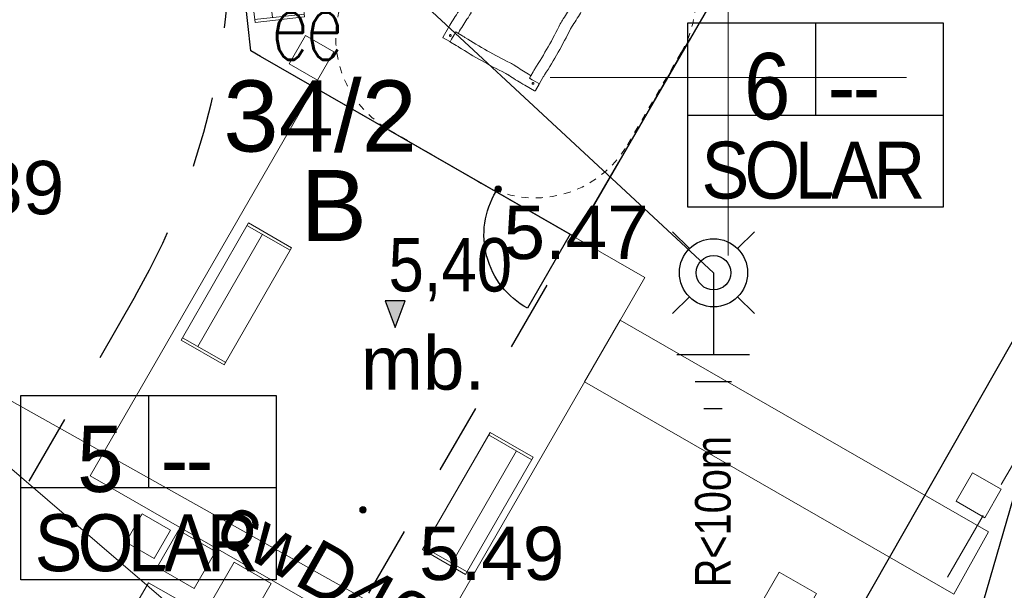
# Model space of a CAD drawing. Extents: x 5477758 to 5478338, y 5918274 to 5918502.
# Tile 61 of 121: x 5477940 to 5477954, y 5918443 to 5918451. Entities that reach past the tile are written whole.
import ezdxf
from ezdxf.enums import TextEntityAlignment as Align

# ---------------------------------------------------------------- set-up
doc = ezdxf.new("R2010")
doc.units = 0
doc.header["$PDSIZE"] = 0.75
for name, pattern in [('DASHED', [19.05, 12.7, -6.35]), ('PRZER1-1', [2, 1, -1]), ('PRZER2-1', [3, 2, -1])]:
    doc.linetypes.add(name, pattern=pattern)
doc.layers.get('0').update_dxf_attribs({"color": 8, "linetype": 'CONTINUOUS', "lineweight": 13})
doc.layers.add('!D_rzędne', color=8, linetype='CONTINUOUS')
for name, color, linetype, lineweight in [('0_granica 10m od okien', 8, 'CONTINUOUS', 0), ('0_GRANICE NAWIERZCHNI', 8, 'CONTINUOUS', 0), ('0_podziały zieleni średniowysokiej i nasadzeń niskich', 8, 'CONTINUOUS', 0), ('0_PROJEKTOWANE OGRODZENIE', 8, 'CONTINUOUS', 0), ('0_PROJEKTOWANE ZABAWKI', 8, 'CONTINUOUS', 0), ('0_PŁYTA CHODNIKOWA_BETONOWA', 8, 'CONTINUOUS', 0), ('E_linie_kablowe_0.4kV', 1, 'CONTINUOUS', 30), ('E_opis', 5, 'CONTINUOUS', 25), ('E_osw', 8, 'CONTINUOUS', 30), ('FrameItemsLayer$', 8, 'CONTINUOUS', 0), ('GESDZI_O', 8, 'CONTINUOUS', 18), ('GESUZY_O', 8, 'PRZER1-1', 18), ('GSSKOD', 8, 'PRZER2-1', 18), ('GSSKOD_O', 8, 'PRZER2-1', 18), ('GULCPR', 8, 'CONTINUOUS', 18), ('GULCPR_O', 8, 'CONTINUOUS', 18), ('GULKPR', 8, 'CONTINUOUS', 18), ('OT_Rzedna', 8, 'CONTINUOUS', 18), ('wysokosci', 8, 'CONTINUOUS', 18)]:
    doc.layers.add(name, color=color, linetype=linetype, lineweight=lineweight)
doc.styles.add('CP_TXTCON', font='ARIAL.TTF', dxfattribs={"width": 0.8})
doc.styles.add('GEO-INFO', font='arial.ttf')
doc.styles.get("Standard").update_dxf_attribs({"font": 'TXT.SHX'})
doc.styles.add('STYL_AUTOMATYCZNY_1', font='micross.ttf')

# ---------------------------------------------------------------- blocks, each defined once
blk = doc.blocks.new('zw$6B5E')
at = {"layer": 'E_osw', "color": 5}
for p, q in [((0.363, 0.041), (0.128, 0.275)), ((1.04, 0.041), (1.275, 0.275)), ((0.363, -0.637), (0.128, -0.871)), ((1.04, -0.637), (1.275, -0.871))]:
    blk.add_line(p, q, dxfattribs=at)
for radius in [0.479, 0.242]:
    blk.add_circle((0.702, -0.298), radius, dxfattribs=at)
blk = doc.blocks.new('OTRN')
at = {"linetype": 'Continuous', "lineweight": 13}
blk.add_hatch(color=0, dxfattribs=at).paths.add_polyline_path([(0, -0.091, 1), (0, 0.091, 1)])
at = {"color": 0, "linetype": 'Continuous', "lineweight": 13}
blk.add_circle((0, 0), 0.0906, dxfattribs=at)
blk = doc.blocks.new('G$C78CF4A41')
at = {"layer": '!D_rzędne', "linetype": 'Continuous', "lineweight": 13}
for points in [[(0, 0), (-0.253, 0.31), (-0.324, 0.189)], [(0, 0), (-0.324, 0.189), (-0.394, 0.069)]]:
    blk.add_hatch(color=256, dxfattribs=at).paths.add_polyline_path(points)
blk.add_lwpolyline([(0, 0), (-0.253, 0.31), (-0.394, 0.069), (0, 0)])
blk = doc.blocks.new('Płytka betonowa')
for points in [[(5469701.546, 5921608.104), (5469702.146, 5921608.104), (5469702.146, 5921607.504), (5469701.546, 5921607.504), (5469701.546, 5921608.104)], [(5469702.446, 5921608.104), (5469703.046, 5921608.104), (5469703.046, 5921607.504), (5469702.446, 5921607.504), (5469702.446, 5921608.104)]]:
    blk.add_lwpolyline(points)
blk = doc.blocks.new('stara ławka w nowym miejscu')
at = {"color": 0}
for p, q in [((5470779.101, 5934415.094), (5470779.772, 5934415.292)), ((5470779.772, 5934415.292), (5470780.31, 5934413.47)), ((5470779.112, 5934415.056), (5470779.784, 5934415.254)), ((5470780.059, 5934413.438), (5470779.544, 5934415.183)), ((5470779.639, 5934413.272), (5470779.101, 5934415.094)), ((5470780.299, 5934413.508), (5470779.627, 5934413.31)), ((5470780.31, 5934413.47), (5470779.639, 5934413.272))]:
    blk.add_line(p, q, dxfattribs=at)
blk = doc.blocks.new('zw$B4AF')
for p, q in [((384.6, -197.2), (384.6, -186.7)), ((385.6, -185.7), (401.1, -185.7)), ((385.6, -185.7), (399.6, -185.7)), ((404.6, -185.7), (401.1, -185.7)), ((522.1, -185.7), (512.6, -185.7)), ((523.1, -185.7), (522.1, -185.7)), ((522.6, -186.7), (522.6, -190.2)), ((522.6, -190.2), (522.6, -197.2)), ((523.1, -185.7), (533.6, -185.7)), ((534.6, -186.7), (534.6, -202.2)), ((534.6, -186.7), (534.6, -200.7)), ((384.6, -197.2), (384.6, -198.2)), ((384.6, -198.2), (384.6, -207.7)), ((385.6, -197.7), (389.1, -197.7)), ((389.1, -197.7), (396.1, -197.7)), ((396.1, -197.7), (400.6, -197.7)), ((400.6, -201.2), (400.6, -197.7)), ((400.6, -201.2), (400.6, -207.7)), ((404.6, -201.7), (401.1, -201.7)), ((519.1, -201.7), (512.6, -201.7)), ((518.6, -205.7), (518.6, -202.2)), ((519.1, -201.7), (522.6, -201.7)), ((522.6, -197.2), (522.6, -201.8)), ((534.6, -205.7), (534.6, -202.2)), ((384.6, -315.7), (384.6, -319.2)), ((400.6, -315.7), (400.6, -319.2)), ((518.6, -320.2), (518.6, -313.7)), ((534.6, -323.2), (534.6, -313.7)), ((384.6, -334.7), (384.6, -319.2)), ((384.6, -334.7), (384.6, -320.7)), ((396.6, -324.2), (396.6, -319.7)), ((400.1, -319.7), (396.6, -319.7)), ((396.6, -331.2), (396.6, -324.2)), ((396.6, -334.7), (396.6, -331.2)), ((400.1, -319.7), (406.6, -319.7)), ((514.6, -319.7), (518.1, -319.7)), ((523.1, -323.7), (518.5, -323.7)), ((518.6, -320.2), (518.6, -323.7)), ((530.1, -323.7), (523.1, -323.7)), ((533.6, -323.7), (530.1, -323.7)), ((534.6, -324.2), (534.6, -323.2)), ((534.6, -324.2), (534.6, -334.7)), ((396.1, -335.7), (385.6, -335.7)), ((396.1, -335.7), (397.1, -335.7)), ((397.1, -335.7), (406.6, -335.7)), ((514.6, -335.7), (518.1, -335.7)), ((533.6, -335.7), (518.1, -335.7)), ((533.6, -335.7), (519.6, -335.7))]:
    blk.add_line(p, q)
at = {"linetype": 'DASHED', "ltscale": 0.01}
blk.add_lwpolyline([(534.6, -485.7), (384.6, -485.7, -0.414214), (234.6, -335.7), (234.6, -185.7, -0.414214), (384.6, -35.7), (534.6, -35.7, -0.414214), (684.6, -185.7), (684.6, -335.7, -0.414214)], format="xyb", close=True, dxfattribs=at)
for centre in [(392.6, -193.7), (526.6, -193.7), (392.6, -327.7), (526.6, -327.7)]:
    blk.add_circle(centre, 1.23)
for centre, radius, start, end in [((385.6, -186.7), 1, 90, 180), ((385.6, -186.7), 1, 90, 180), ((404.6, -493.7), 308, 85.6678, 90), ((431, -144.7), 42, 265.6678, 273.7783), ((480.4, -893.1), 708, 87.7537, 93.7783), ((512.6, -73.7), 112, 267.7537, 270), ((522.1, -186.2), 0.5, 0, 90), ((523.1, -186.2), 0.5, 90, 180), ((533.6, -186.7), 1, 0, 90), ((533.6, -186.7), 1, 0, 90), ((385.1, -197.2), 0.5, 180, 270), ((385.1, -198.2), 0.5, 90, 180), ((400.1, -198.2), 0.5, 0, 90), ((401.1, -201.2), 0.5, 180, 270), ((400.1, -201.2), 0.8, 308.6822, 330.3137), ((404.6, -493.7), 292, 85.6678, 90), ((431, -144.7), 58, 265.6678, 273.7783), ((480.4, -893.1), 692, 87.7537, 93.7783), ((512.6, -73.7), 128, 267.7537, 270), ((226.6, -205.7), 292, 355.6678, 0), ((519.1, -201.2), 0.8, 218.6822, 240.3137), ((519.1, -202.2), 0.5, 90, 180), ((522.1, -201.2), 0.5, 270, 0), ((226.6, -205.7), 308, 355.6678, 0), ((1091.9, -239.9), 708, 177.7537, 183.7783), ((272.6, -207.7), 112, 357.7537, 0), ((1091.9, -239.9), 692, 177.7537, 183.7783), ((272.6, -207.7), 128, 357.7537, 0), ((575.6, -232.2), 58, 175.6678, 183.7783), ((575.6, -232.2), 42, 175.6678, 183.7783), ((-172.8, -281.6), 708, 357.7537, 3.7783), ((-172.8, -281.6), 692, 357.7537, 3.7783), ((343.6, -289.3), 42, 355.6678, 3.7783), ((343.6, -289.3), 58, 355.6678, 3.7783), ((692.6, -315.7), 308, 175.6678, 180), ((692.6, -315.7), 292, 175.6678, 180), ((646.6, -313.7), 128, 177.7537, 180), ((646.6, -313.7), 112, 177.7537, 180), ((397.1, -320.2), 0.5, 90, 180), ((400.1, -319.2), 0.5, 270, 0), ((400.1, -320.2), 0.8, 38.6822, 60.3137), ((406.6, -447.7), 128, 87.7537, 90), ((438.7, 371.6), 692, 267.7537, 273.7783), ((488.1, -376.7), 58, 85.6678, 93.7783), ((514.6, -27.7), 292, 265.6678, 270), ((518.1, -320.2), 0.5, 0, 90), ((519.1, -320.2), 0.8, 128.6822, 150.3137), ((519.1, -323.2), 0.5, 180, 270), ((534.1, -323.2), 0.5, 270, 0), ((534.1, -324.2), 0.5, 0, 90), ((385.6, -334.7), 1, 180, 270), ((385.6, -334.7), 1, 180, 270), ((396.1, -335.2), 0.5, 270, 0), ((397.1, -335.2), 0.5, 180, 270), ((406.6, -447.7), 112, 87.7537, 90), ((438.7, 371.6), 708, 267.7537, 273.7783), ((488.1, -376.7), 42, 85.6678, 93.7783), ((514.6, -27.7), 308, 265.6678, 270), ((533.6, -334.7), 1, 270, 0), ((533.6, -334.7), 1, 270, 0)]:
    blk.add_arc(centre, radius, start, end)
for points, knots in [([(391.3, -193.7), (391.3, -193.6), (391.4, -193.4), (391.5, -193.1), (391.6, -193), (391.8, -192.7), (391.9, -192.6), (392.3, -192.5), (392.4, -192.5), (392.7, -192.5), (392.9, -192.5), (393.2, -192.6), (393.3, -192.7), (393.6, -193), (393.7, -193.1), (393.8, -193.4), (393.8, -193.6), (393.8, -193.7)], [1.886759, 1.886759, 1.886759, 1.886759, 2.358443, 2.358443, 2.830128, 2.830128, 3.301823, 3.301823, 3.773517, 3.773517, 4.245212, 4.245212, 4.716906, 4.716906, 5.188591, 5.188591, 5.660276, 5.660276, 5.660276, 5.660276]), ([(522.6, -186.2), (522.6, -186.2), (522.6, -186.2), (522.6, -186.3), (522.6, -186.3), (522.6, -186.4), (522.6, -186.4), (522.6, -186.6), (522.6, -186.7), (522.6, -186.7)], [0, 0, 0, 0, 0.1282339, 0.1282339, 0.3334081, 0.3334081, 0.5921044, 0.5921044, 0.8427558, 0.8427558, 0.8427558, 0.8427558]), ([(526.6, -195), (526.4, -195), (526.3, -195), (525.9, -194.8), (525.8, -194.7), (525.6, -194.5), (525.5, -194.4), (525.4, -194.1), (525.3, -193.9), (525.3, -193.7), (525.3, -193.6), (525.4, -193.4), (525.5, -193.1), (525.6, -193), (525.8, -192.7), (525.9, -192.6), (526.3, -192.5), (526.4, -192.5), (526.6, -192.5)], [5.660276, 5.660276, 5.660276, 5.660276, 6.13196, 6.13196, 6.603645, 6.603645, 7.07534, 7.07534, 7.547034, 7.547034, 7.547034, 8.018729, 8.018729, 8.490423, 8.490423, 8.962108, 8.962108, 9.433793, 9.433793, 9.433793, 9.433793]), ([(526.6, -192.5), (526.7, -192.5), (526.9, -192.5), (527.2, -192.6), (527.3, -192.7), (527.6, -193), (527.7, -193.1), (527.8, -193.4), (527.8, -193.6), (527.8, -193.9), (527.8, -194.1), (527.7, -194.4), (527.6, -194.5), (527.3, -194.7), (527.2, -194.8), (526.9, -195), (526.7, -195), (526.6, -195)], [1.886759, 1.886759, 1.886759, 1.886759, 2.358443, 2.358443, 2.830128, 2.830128, 3.301823, 3.301823, 3.773517, 3.773517, 4.245212, 4.245212, 4.716906, 4.716906, 5.188591, 5.188591, 5.660276, 5.660276, 5.660276, 5.660276]), ([(385.1, -197.7), (385.1, -197.7), (385.1, -197.7), (385.1, -197.7), (385.1, -197.7), (385.2, -197.7), (385.3, -197.7), (385.4, -197.7), (385.5, -197.7), (385.6, -197.7)], [0, 0, 0, 0, 0.1282339, 0.1282339, 0.3334081, 0.3334081, 0.5921044, 0.5921044, 0.8427558, 0.8427558, 0.8427558, 0.8427558]), ([(393.8, -193.7), (393.8, -193.9), (393.8, -194.1), (393.7, -194.4), (393.6, -194.5), (393.3, -194.7), (393.2, -194.8), (392.9, -195), (392.7, -195), (392.6, -195), (392.4, -195), (392.3, -195), (391.9, -194.8), (391.8, -194.7), (391.6, -194.5), (391.5, -194.4), (391.4, -194.1), (391.3, -193.9), (391.3, -193.7)], [5.660276, 5.660276, 5.660276, 5.660276, 6.13196, 6.13196, 6.603645, 6.603645, 7.07534, 7.07534, 7.547034, 7.547034, 7.547034, 8.018729, 8.018729, 8.490423, 8.490423, 8.962108, 8.962108, 9.433793, 9.433793, 9.433793, 9.433793]), ([(400.6, -197.7), (400.7, -197.7), (400.7, -197.7), (400.8, -197.7), (400.8, -197.7), (401, -197.6), (401, -197.5), (401.1, -197.5), (401.1, -197.5), (401.1, -197.5)], [0, 0, 0, 0, 0.2042006, 0.2042006, 0.4410794, 0.4410794, 0.6923763, 0.6923763, 0.6937995, 0.6937995, 0.6937995, 0.6937995]), ([(522.6, -201.8), (522.6, -201.8), (522.6, -201.9), (522.6, -202), (522.7, -202), (522.7, -202.1), (522.8, -202.2), (522.8, -202.2), (522.8, -202.2), (522.8, -202.2)], [0, 0, 0, 0, 0.2042006, 0.2042006, 0.4410794, 0.4410794, 0.6923763, 0.6923763, 0.6937995, 0.6937995, 0.6937995, 0.6937995]), ([(392.6, -329), (392.4, -329), (392.3, -329), (391.9, -328.8), (391.8, -328.7), (391.6, -328.5), (391.5, -328.4), (391.4, -328.1), (391.3, -327.9), (391.3, -327.6), (391.4, -327.4), (391.5, -327.1), (391.6, -327), (391.8, -326.7), (391.9, -326.6), (392.3, -326.5), (392.4, -326.5), (392.6, -326.5)], [1.886759, 1.886759, 1.886759, 1.886759, 2.358443, 2.358443, 2.830128, 2.830128, 3.301823, 3.301823, 3.773517, 3.773517, 4.245212, 4.245212, 4.716906, 4.716906, 5.188591, 5.188591, 5.660276, 5.660276, 5.660276, 5.660276]), ([(392.6, -326.5), (392.7, -326.5), (392.9, -326.5), (393.2, -326.6), (393.3, -326.7), (393.6, -327), (393.7, -327.1), (393.8, -327.4), (393.8, -327.6), (393.8, -327.7), (393.8, -327.9), (393.8, -328.1), (393.7, -328.4), (393.6, -328.5), (393.3, -328.7), (393.2, -328.8), (392.9, -329), (392.7, -329), (392.6, -329)], [5.660276, 5.660276, 5.660276, 5.660276, 6.13196, 6.13196, 6.603645, 6.603645, 7.07534, 7.07534, 7.547034, 7.547034, 7.547034, 8.018729, 8.018729, 8.490423, 8.490423, 8.962108, 8.962108, 9.433793, 9.433793, 9.433793, 9.433793]), ([(396.6, -319.7), (396.6, -319.6), (396.6, -319.6), (396.5, -319.5), (396.5, -319.5), (396.4, -319.4), (396.4, -319.3), (396.3, -319.2), (396.3, -319.2), (396.3, -319.2)], [0, 0, 0, 0, 0.2042006, 0.2042006, 0.4410794, 0.4410794, 0.6923763, 0.6923763, 0.6937995, 0.6937995, 0.6937995, 0.6937995]), ([(518.5, -323.7), (518.5, -323.7), (518.4, -323.7), (518.4, -323.8), (518.3, -323.8), (518.2, -323.9), (518.1, -323.9), (518.1, -324), (518.1, -324), (518.1, -324)], [0, 0, 0, 0, 0.2042006, 0.2042006, 0.4410794, 0.4410794, 0.6923763, 0.6923763, 0.6937995, 0.6937995, 0.6937995, 0.6937995]), ([(525.3, -327.7), (525.3, -327.6), (525.4, -327.4), (525.5, -327.1), (525.6, -327), (525.8, -326.7), (525.9, -326.6), (526.3, -326.5), (526.4, -326.5), (526.6, -326.5), (526.7, -326.5), (526.9, -326.5), (527.2, -326.6), (527.3, -326.7), (527.6, -327), (527.7, -327.1), (527.8, -327.4), (527.8, -327.6), (527.8, -327.7)], [5.660276, 5.660276, 5.660276, 5.660276, 6.13196, 6.13196, 6.603645, 6.603645, 7.07534, 7.07534, 7.547034, 7.547034, 7.547034, 8.018729, 8.018729, 8.490423, 8.490423, 8.962108, 8.962108, 9.433793, 9.433793, 9.433793, 9.433793]), ([(527.8, -327.7), (527.8, -327.9), (527.8, -328.1), (527.7, -328.4), (527.6, -328.5), (527.3, -328.7), (527.2, -328.8), (526.9, -329), (526.7, -329), (526.4, -329), (526.3, -329), (525.9, -328.8), (525.8, -328.7), (525.6, -328.5), (525.5, -328.4), (525.4, -328.1), (525.3, -327.9), (525.3, -327.7)], [1.886759, 1.886759, 1.886759, 1.886759, 2.358443, 2.358443, 2.830128, 2.830128, 3.301823, 3.301823, 3.773517, 3.773517, 4.245212, 4.245212, 4.716906, 4.716906, 5.188591, 5.188591, 5.660276, 5.660276, 5.660276, 5.660276]), ([(534.1, -323.7), (534.1, -323.7), (534.1, -323.7), (534.1, -323.7), (534, -323.7), (533.9, -323.7), (533.9, -323.7), (533.7, -323.7), (533.7, -323.7), (533.6, -323.7)], [0, 0, 0, 0, 0.1282339, 0.1282339, 0.3334081, 0.3334081, 0.5921044, 0.5921044, 0.8427558, 0.8427558, 0.8427558, 0.8427558]), ([(396.6, -335.2), (396.6, -335.2), (396.6, -335.2), (396.6, -335.2), (396.6, -335.2), (396.6, -335.1), (396.6, -335), (396.6, -334.9), (396.6, -334.8), (396.6, -334.7)], [0, 0, 0, 0, 0.1282339, 0.1282339, 0.3334081, 0.3334081, 0.5921044, 0.5921044, 0.8427558, 0.8427558, 0.8427558, 0.8427558])]:
    blk.add_open_spline(points, degree=3, knots=knots)

msp = doc.modelspace()

# ---------------------------------------------------------------- linework, layer by layer
at = {"linetype": 'Continuous', "lineweight": 13, "flags": 128}
for points in [[(5477950, 5918447.5), (5477950, 5918452.5)], [(5477947.5, 5918450), (5477952.5, 5918450)]]:
    msp.add_lwpolyline(points, dxfattribs=at)
at = {"layer": '0_granica 10m od okien', "linetype": 'PRZER1-1', "lineweight": 30}
for points in [[(5477938.942, 5918432.371), (5477955.6, 5918461.143)], [(5477941.676, 5918446.931), (5477932.36, 5918430.701)]]:
    msp.add_lwpolyline(points, dxfattribs=at)
msp.add_lwpolyline([(5477941.676, 5918446.931, 0.16799), (5477942.899, 5918453.351, 0.06503)], format="xyb", dxfattribs=at)
at = {"layer": '0_podziały zieleni średniowysokiej i nasadzeń niskich'}
for points in [[(5477944.188, 5918449.863), (5477948.829, 5918447.192), (5477945.683, 5918441.734), (5477941.044, 5918444.404), (5477944.188, 5918449.863)], [(5477948.482, 5918446.592), (5477947.983, 5918445.725), (5477953.164, 5918442.743), (5477953.651, 5918443.617), (5477948.482, 5918446.592)]]:
    msp.add_lwpolyline(points, dxfattribs=at)
at = {"layer": '0_PROJEKTOWANE OGRODZENIE', "lineweight": 30}
msp.add_lwpolyline([(5477942.959, 5918453.455), (5477950.692, 5918466.889), (5477956.869, 5918463.337), (5477947.851, 5918447.759), (5477943.435, 5918450.298), (5477943.299, 5918450.376), (5477942.959, 5918453.455)], dxfattribs=at)
msp.add_lwpolyline([(5477947.779, 5918447.8), (5477947.181, 5918446.76, -0.42735), (5477946.741, 5918448.401, -1)], format="xyb", dxfattribs=at)
at = {"layer": '0_PROJEKTOWANE ZABAWKI'}
for points in [[(5477944.235, 5918449.964), (5477944.465, 5918450.363), (5477944.067, 5918450.593), (5477943.837, 5918450.194), (5477944.235, 5918449.964)], [(5477953.599, 5918443.816), (5477953.829, 5918444.215), (5477953.43, 5918444.444), (5477953.2, 5918444.046), (5477953.599, 5918443.816)], [(5477941.94, 5918443.242), (5477942.169, 5918443.641), (5477941.771, 5918443.871), (5477941.541, 5918443.472), (5477941.94, 5918443.242)]]:
    msp.add_lwpolyline(points, dxfattribs=at)
at = {"layer": 'E_linie_kablowe_0.4kV', "color": 7, "linetype": 'ByBlock'}
for p, q in [((5477949.793, 5918447.259), (5477949.793, 5918446.104)), ((5477950.3, 5918446.104), (5477949.277, 5918446.104)), ((5477950.044, 5918445.724), (5477949.533, 5918445.724)), ((5477949.912, 5918445.345), (5477949.657, 5918445.345))]:
    msp.add_line(p, q, dxfattribs=at)
at = {"layer": 'E_opis', "lineweight": 25}
for p, q in [((5477949.793, 5918447.259), (5477945.78, 5918450.988, 18.795)), ((5477955.306, 5918448.612), (5477945.362, 5918431.14)), ((5477950.737, 5918432.786), (5477955.306, 5918448.612))]:
    msp.add_line(p, q, dxfattribs=at)
at = {"layer": 'E_opis', "lineweight": 25, "elevation": 10.14}
for points in [[(5477949.431, 5918450.771), (5477953.015, 5918450.771), (5477953.015, 5918448.18), (5477949.431, 5918448.18)], [(5477940.071, 5918445.534), (5477943.655, 5918445.534), (5477943.655, 5918442.943), (5477940.071, 5918442.943)]]:
    msp.add_lwpolyline(points, close=True, dxfattribs=at)
for points in [[(5477951.222, 5918450.771), (5477951.222, 5918449.475)], [(5477949.431, 5918449.475), (5477953.015, 5918449.475)], [(5477941.862, 5918445.534), (5477941.862, 5918444.238)], [(5477940.071, 5918444.238), (5477943.655, 5918444.238)]]:
    msp.add_lwpolyline(points, dxfattribs=at)
at = {"layer": 'FrameItemsLayer$', "linetype": 'Continuous', "lineweight": 18}
for points in [[(5477950, 5918447.5), (5477950, 5918452.5)], [(5477947.5, 5918450), (5477952.5, 5918450)]]:
    msp.add_lwpolyline(points, dxfattribs=at)
at = {"layer": 'GSSKOD', "linetype": 'PRZER2-1', "lineweight": 18, "ltscale": 0.5}
msp.add_lwpolyline([(5477924.632, 5918422.726), (5477928.468, 5918424.674), (5477937.092, 5918428.506), (5477941.728, 5918430.721), (5477947.221, 5918436.084), (5477951.574, 5918440.386), (5477956.873, 5918449.535), (5477962.493, 5918459.043), (5477964.446, 5918462.055), (5477967.996, 5918468.433), (5477968.236, 5918468.933)], dxfattribs=at)
at = {"layer": 'GULCPR', "linetype": 'Continuous', "lineweight": 18}
msp.add_lwpolyline([(5477953.623, 5918437.772), (5477931.891, 5918449.971)], dxfattribs=at)
at = {"layer": 'GULKPR', "linetype": 'Continuous', "lineweight": 18}
msp.add_lwpolyline([(5477938.093, 5918445.598), (5477938.283, 5918445.922), (5477949.403, 5918436.363)], dxfattribs=at)
at = {"layer": 'OT_Rzedna'}
for p in [(5477946.771, 5918448.435), (5477944.872, 5918443.926)]:
    msp.add_point(p, dxfattribs=at)

# ---------------------------------------------------------------- block references
at = {"layer": '!D_rzędne', "rotation": 300.2967899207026}
msp.add_blockref('G$C78CF4A41', (5477945.324, 5918446.49), dxfattribs=at)
at = {"layer": '0_GRANICE NAWIERZCHNI'}
msp.add_blockref('zw$6B5E', (5477949.091, 5918447.556), dxfattribs=at)
at = {"layer": '0_PROJEKTOWANE ZABAWKI', "xscale": 0.0099999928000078, "yscale": 0.0099999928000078, "zscale": 0.0099999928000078, "rotation": 329.825700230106}
msp.add_blockref('zw$B4AF', (5477944.353, 5918455.399), dxfattribs=at)
at = {"layer": '0_PROJEKTOWANE ZABAWKI'}
for p, rotation in [((11907744.941, 10797422.774), 169.8635810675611), ((13547875.153, 6069774.501), 133.7464265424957), ((-2592316.197, 5785915.872), 313.6129553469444)]:
    msp.add_blockref('stara ławka w nowym miejscu', p, dxfattribs=dict(at, rotation=rotation))
at = {"layer": '0_PŁYTA CHODNIKOWA_BETONOWA'}
for p, rotation in [((13173679.944, 8318174.605), 150.047046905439), ((3078218.979, 13614179.404), 240.0470470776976), ((13173679.52, 8318173.868), 150.047046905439)]:
    msp.add_blockref('Płytka betonowa', p, dxfattribs=dict(at, rotation=rotation))
at = {"layer": 'E_osw'}
msp.add_blockref('zw$6B5E', (5477949.091, 5918447.556), dxfattribs=at)
at = {"layer": 'OT_Rzedna', "linetype": 'Continuous', "xscale": 0.5, "yscale": 0.5, "zscale": 0.5}
for p in [(5477946.771, 5918448.435), (5477944.872, 5918443.926)]:
    msp.add_blockref('OTRN', p, dxfattribs=at)

# ---------------------------------------------------------------- texts
at = {"layer": '!D_rzędne', "linetype": 'Continuous', "lineweight": 13, "style": 'STYL_AUTOMATYCZNY_1', "width": 0.85}
msp.add_text('5,40', height=0.75, rotation=359.9511, dxfattribs=at).set_placement((5477945.231, 5918446.996))
at = {"layer": 'E_linie_kablowe_0.4kV', "color": 7, "style": 'CP_TXTCON', "width": 0.8}
msp.add_text('R<10om', height=0.5001, rotation=90.0025, dxfattribs=at).set_placement((5477950.033, 5918442.837))
at = {"layer": 'E_opis', "lineweight": 30, "insert": (5477943.577, 5918452.084, 18.795), "char_height": 1, "width": 46.85521, "attachment_point": 1, "line_spacing_factor": 0.5}
msp.add_mtext('\\Fromans.shx;\\T0.9;\\W0.7;eO6\\Pee', dxfattribs=at)
at = {"layer": 'E_opis', "lineweight": 25, "char_height": 0.93171, "attachment_point": 5, "line_spacing_factor": 0.802139, "style": 'CP_TXTCON'}
for s, insert in [('\\T0.9;\\W0.9;6  --\\P\\H0.858637x;SOLAR', (5477951.158, 5918449.318, 10.14)), ('\\T0.9;\\W0.9;5  --\\P\\H0.858637x;SOLAR', (5477941.798, 5918444.081, 10.14))]:
    msp.add_mtext(s, dxfattribs=dict(at, insert=insert))
at = {"layer": 'GESDZI_O', "linetype": 'Continuous', "lineweight": 0, "style": 'GEO-INFO'}
msp.add_text('34/2', height=1, dxfattribs=at).set_placement((5477944.27, 5918449.481), align=Align.MIDDLE)
at = {"layer": 'GESUZY_O', "linetype": 'Continuous', "lineweight": 0, "style": 'GEO-INFO'}
msp.add_text('B', height=1, dxfattribs=at).set_placement((5477943.995, 5918448.703), align=Align.TOP_LEFT)
at = {"layer": 'GSSKOD_O', "linetype": 'Continuous', "lineweight": 0, "style": 'GEO-INFO'}
msp.add_text('mb.', height=0.75, dxfattribs=at).set_placement((5477945.714, 5918446.005), align=Align.MIDDLE)
at = {"layer": 'GULCPR_O', "linetype": 'Continuous', "lineweight": 0, "style": 'GEO-INFO'}
msp.add_text('cwD40', height=0.75, rotation=330.6909, dxfattribs=at).set_placement((5477944.34, 5918443.064), align=Align.MIDDLE)
at = {"layer": 'wysokosci', "style": 'GEO-INFO'}
for s, p in [('5.39', (5477938.64, 5918448.83)), ('5.47', (5477946.845, 5918448.201)), ('5.49', (5477945.66, 5918443.69))]:
    msp.add_text(s, height=0.75, dxfattribs=at).set_placement(p, align=Align.TOP_LEFT)

doc.saveas('drawing.dxf')
